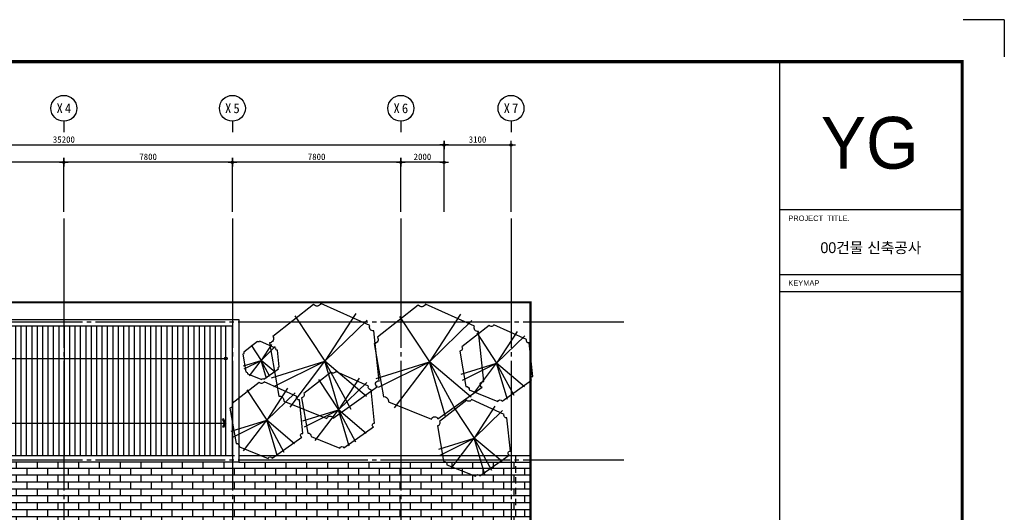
# Model space of a CAD drawing. Header units: millimetres. Extents: x 3753571 to 3837671, y -5256172 to -5196772.
# Tile 10 of 10: x 3792088 to 3837671, y -5219594 to -5196772. Entities that reach past the tile are written whole.
import ezdxf
from ezdxf.enums import TextEntityAlignment as Align

# ---------------------------------------------------------------- set-up
doc = ezdxf.new("R2010")
doc.units = ezdxf.units.MM
doc.header["$MEASUREMENT"] = 0
for name, pattern in [('ACAD_ISO05W100', [34, 24, -3, 0.5, -3, 0.5, -3]), ('CEN', [66, 60, -2, 2, -2]), ('HID', [5, 3, -2])]:
    doc.linetypes.add(name, pattern=pattern)
doc.layers.get('0').update_dxf_attribs({"linetype": 'CONTINUOUS'})
doc.layers.get('DEFPOINTS').update_dxf_attribs({"linetype": 'CONTINUOUS'})
for name, color, linetype in [('3', 3, 'CONTINUOUS'), ('A_GE_FORM', 7, 'CONTINUOUS'), ('A_GE_TEXT', 3, 'CONTINUOUS'), ('CEN', 13, 'CEN'), ('DI', 1, 'CONTINUOUS'), ('DIM', 7, 'CONTINUOUS'), ('EL2', 3, 'CONTINUOUS'), ('EL3', 7, 'CONTINUOUS'), ('HA1', 8, 'CONTINUOUS'), ('HI', 4, 'HID'), ('PR', 3, 'ACAD_ISO05W100'), ('SY', 1, 'CONTINUOUS')]:
    doc.layers.add(name, color=color, linetype=linetype)
doc.styles.add('GHS', font='txt')
doc.styles.add('HY울릉도 L', font='txt')
doc.styles.add('SDP-S', font='txt')
doc.styles.add('굴림', font='txt')
doc.styles.add('돋움', font='txt')
doc.styles.add('돋움체', font='txt')
doc.styles.add('울릉도L', font='HYWULM.TTF')
doc.dimstyles.new('SMDI-3', dxfattribs={"dimtxt": 3, "dimasz": 1, "dimexe": 2, "dimexo": 3, "dimgap": 1, "dimtad": 1, "dimdsep": 46, "dimtxsty": 'HY울릉도 L', "dimblk": 'Z_DOT', "dimcen": 2.5, "dimdle": 1.5, "dimclrd": 1, "dimclre": 1, "dimclrt": 2, "dimadec": 0, "dimazin": 0, "dimtfac": 1, "dimtix": 1, "dimtmove": 2, "dimatfit": 3, "dimldrblk": 'Z_DOT', "dimfxl": 0, "dimtvp": 1, "dimtolj": 1, "dimtzin": 0, "dimarcsym": 0})

# ---------------------------------------------------------------- blocks, each defined once
blk = doc.blocks.new('ARROW1')
for p, q in [((0, 0), (0.29, 0.5)), ((0, 0), (0.29, -0.5)), ((0.16, 0), (0.41, 0.43)), ((0.16, 0), (0.41, -0.43)), ((0.29, 0.5), (0.41, 0.43)), ((0.29, -0.5), (0.41, -0.43))]:
    blk.add_line(p, q)
blk = doc.blocks.new('청단풍_2')
at = {"color": 244}
for p in [(-0.2569, 0.39), (0.2642, 0.4102), (0.3628, 0.3538), (-0.4569, -0.1413), (-0.4372, -0.2178), (-0.2992, -0.3949), (0.1374, -0.4673), (0.2247, -0.415), (0.3571, -0.3023)]:
    blk.add_line(p, (0, 0), dxfattribs=at)
blk.add_lwpolyline([(0.4191, 0.2612, -0.619265), (0.3853, 0.3055), (-0.0344, 0.4947, -0.546637), (-0.0964, 0.4866), (-0.4457, 0.2129, -0.535549), (-0.4738, 0.1566), (-0.395, -0.2983, -0.500177), (-0.3527, -0.3426), (0.0163, -0.4915, -0.719746), (0.0698, -0.4875), (0.4501, -0.2178, -0.913641), (0.4642, -0.1695)], format="xyb", close=True)
blk = doc.blocks.new('sheet _서영')
at = {"layer": 'A_GE_FORM'}
for q in [(-361867.99, -1058464.44), (-361848.99, -1058481.68)]:
    blk.add_line((-361848.99, -1058464.44), q, dxfattribs=at)
at = {"layer": 'A_GE_FORM', "color": 161}
for p, q in [((-361952.99, -1058552.43), (-361868.99, -1058552.43)), ((-361952.99, -1058582.43), (-361868.99, -1058582.43)), ((-361952.99, -1058590.43), (-361868.99, -1058590.43))]:
    blk.add_line(p, q, dxfattribs=at)
at = {"layer": 'A_GE_FORM', "const_width": 1.5}
blk.add_lwpolyline([(-361868.49, -1059038.93), (-362670.49, -1059038.93), (-362670.49, -1058483.93), (-361868.49, -1058483.93)], close=True, dxfattribs=at)
at = {"layer": 'A_GE_FORM', "const_width": 0.6}
blk.add_lwpolyline([(-361952.99, -1059038.93), (-361952.99, -1058483.93)], dxfattribs=at)
at = {"layer": 'A_GE_TEXT', "style": '울릉도L'}
blk.add_text('YG', height=24, dxfattribs=at).set_placement((-361933.93, -1058533.47))
at = {"layer": 'A_GE_TEXT', "style": '돋움'}
for s, p in [('PROJECT  TITLE.', (-361948.99, -1058556.43)), ('KEYMAP', (-361948.99, -1058586.43))]:
    blk.add_text(s, height=2.5, dxfattribs=at).set_placement(p, align=Align.MIDDLE_LEFT)
at = {"layer": 'A_GE_TEXT', "style": '굴림'}
blk.add_text('00건물 신축공사', height=5, dxfattribs=at).set_placement((-361910.74, -1058570.06), align=Align.MIDDLE_CENTER)
blk = doc.blocks.new('Z_DOT')
at = {"layer": 'DIM', "color": 1, "ltscale": 3}
for p, q in [((-2, 0), (2, 0)), ((0, -2), (0, 2))]:
    blk.add_line(p, q, dxfattribs=at)
for radius in [0.5, 0.25]:
    blk.add_circle((0, 0), radius, dxfattribs=at)
blk = doc.blocks.new('*D19')
at = {"layer": 'DEFPOINTS', "color": 0, "ltscale": 3, "transparency": 16777216}
for p in [(3811734, -5202577), (3776534, -5205977), (3811734, -5205977)]:
    blk.add_point(p, dxfattribs=at)
at = {"layer": 'DIM', "color": 1, "lineweight": -2, "ltscale": 3, "transparency": 16777216}
for p, q in [((3776534, -5205677), (3776534, -5202377)), ((3811734, -5205677), (3811734, -5202377)), ((3776634, -5202577), (3811634, -5202577))]:
    blk.add_line(p, q, dxfattribs=at)
at = {"layer": 'DIM', "color": 1, "lineweight": -2, "ltscale": 3, "transparency": 16777216, "xscale": 100, "yscale": 100, "zscale": 100, "rotation": 180}
blk.add_blockref('Z_DOT', (3776534, -5202577), dxfattribs=at)
at = {"layer": 'DIM', "color": 1, "lineweight": -2, "ltscale": 3, "transparency": 16777216, "xscale": 100, "yscale": 100, "zscale": 100}
blk.add_blockref('Z_DOT', (3811734, -5202577), dxfattribs=at)
at = {"layer": 'DIM', "color": 2, "ltscale": 3, "transparency": 16777216, "insert": (3794134, -5202327), "char_height": 300, "attachment_point": 5, "style": 'SDP-S'}
blk.add_mtext('\\A1;35200', dxfattribs=at)
blk = doc.blocks.new('*D20')
at = {"layer": 'DEFPOINTS', "color": 0, "ltscale": 3, "transparency": 16777216}
for p in [(3809734, -5203377), (3809734, -5205977), (3811734, -5205977)]:
    blk.add_point(p, dxfattribs=at)
at = {"layer": 'DIM', "color": 1, "lineweight": -2, "ltscale": 3, "transparency": 16777216}
for p, q in [((3809734, -5205677), (3809734, -5203177)), ((3811734, -5205677), (3811734, -5203177)), ((3811634, -5203377), (3809834, -5203377))]:
    blk.add_line(p, q, dxfattribs=at)
at = {"layer": 'DIM', "color": 1, "lineweight": -2, "ltscale": 3, "transparency": 16777216, "xscale": 100, "yscale": 100, "zscale": 100, "rotation": 180}
blk.add_blockref('Z_DOT', (3809734, -5203377), dxfattribs=at)
at = {"layer": 'DIM', "color": 1, "lineweight": -2, "ltscale": 3, "transparency": 16777216, "xscale": 100, "yscale": 100, "zscale": 100}
blk.add_blockref('Z_DOT', (3811734, -5203377), dxfattribs=at)
at = {"layer": 'DIM', "color": 2, "ltscale": 3, "transparency": 16777216, "insert": (3810734, -5203127), "char_height": 300, "attachment_point": 5, "style": 'SDP-S'}
blk.add_mtext('\\A1;2000', dxfattribs=at)
blk = doc.blocks.new('CCS111')
blk.add_line((0, 8), (0, 3))
blk.add_circle((0, 14), 6)
at = {"color": 3, "style": 'GHS'}
for tag, p in [('X', (-2.45, 14.02)), ('1', (1.44, 14.02))]:
    blk.add_attdef(tag, text='', height=4.5, dxfattribs=at).set_placement(p, align=Align.MIDDLE_CENTER)
blk = doc.blocks.new('*D21')
at = {"layer": 'DEFPOINTS', "color": 0, "ltscale": 3, "transparency": 16777216}
for p in [(3801934, -5203377), (3801934, -5205977), (3809734, -5205977)]:
    blk.add_point(p, dxfattribs=at)
at = {"layer": 'DIM', "color": 1, "lineweight": -2, "ltscale": 3, "transparency": 16777216}
for p, q in [((3801934, -5205677), (3801934, -5203177)), ((3809734, -5205677), (3809734, -5203177)), ((3809634, -5203377), (3802034, -5203377))]:
    blk.add_line(p, q, dxfattribs=at)
at = {"layer": 'DIM', "color": 1, "lineweight": -2, "ltscale": 3, "transparency": 16777216, "xscale": 100, "yscale": 100, "zscale": 100, "rotation": 180}
blk.add_blockref('Z_DOT', (3801934, -5203377), dxfattribs=at)
at = {"layer": 'DIM', "color": 1, "lineweight": -2, "ltscale": 3, "transparency": 16777216, "xscale": 100, "yscale": 100, "zscale": 100}
blk.add_blockref('Z_DOT', (3809734, -5203377), dxfattribs=at)
at = {"layer": 'DIM', "color": 2, "ltscale": 3, "transparency": 16777216, "insert": (3805834, -5203127), "char_height": 300, "attachment_point": 5, "style": 'SDP-S'}
blk.add_mtext('\\A1;7800', dxfattribs=at)
blk = doc.blocks.new('*D22')
at = {"layer": 'DEFPOINTS', "color": 0, "ltscale": 3, "transparency": 16777216}
for p in [(3794134, -5203377), (3794134, -5205977), (3801934, -5205977)]:
    blk.add_point(p, dxfattribs=at)
at = {"layer": 'DIM', "color": 1, "lineweight": -2, "ltscale": 3, "transparency": 16777216}
for p, q in [((3794134, -5205677), (3794134, -5203177)), ((3801934, -5205677), (3801934, -5203177)), ((3801834, -5203377), (3794234, -5203377))]:
    blk.add_line(p, q, dxfattribs=at)
at = {"layer": 'DIM', "color": 1, "lineweight": -2, "ltscale": 3, "transparency": 16777216, "xscale": 100, "yscale": 100, "zscale": 100, "rotation": 180}
blk.add_blockref('Z_DOT', (3794134, -5203377), dxfattribs=at)
at = {"layer": 'DIM', "color": 1, "lineweight": -2, "ltscale": 3, "transparency": 16777216, "xscale": 100, "yscale": 100, "zscale": 100}
blk.add_blockref('Z_DOT', (3801934, -5203377), dxfattribs=at)
at = {"layer": 'DIM', "color": 2, "ltscale": 3, "transparency": 16777216, "insert": (3798034, -5203127), "char_height": 300, "attachment_point": 5, "style": 'SDP-S'}
blk.add_mtext('\\A1;7800', dxfattribs=at)
blk = doc.blocks.new('*D23')
at = {"layer": 'DEFPOINTS', "color": 0, "ltscale": 3, "transparency": 16777216}
for p in [(3786334, -5203377), (3786334, -5205977), (3794134, -5205977)]:
    blk.add_point(p, dxfattribs=at)
at = {"layer": 'DIM', "color": 1, "lineweight": -2, "ltscale": 3, "transparency": 16777216}
for p, q in [((3786334, -5205677), (3786334, -5203177)), ((3794134, -5205677), (3794134, -5203177)), ((3794034, -5203377), (3786434, -5203377))]:
    blk.add_line(p, q, dxfattribs=at)
at = {"layer": 'DIM', "color": 1, "lineweight": -2, "ltscale": 3, "transparency": 16777216, "xscale": 100, "yscale": 100, "zscale": 100, "rotation": 180}
blk.add_blockref('Z_DOT', (3786334, -5203377), dxfattribs=at)
at = {"layer": 'DIM', "color": 1, "lineweight": -2, "ltscale": 3, "transparency": 16777216, "xscale": 100, "yscale": 100, "zscale": 100}
blk.add_blockref('Z_DOT', (3794134, -5203377), dxfattribs=at)
at = {"layer": 'DIM', "color": 2, "ltscale": 3, "transparency": 16777216, "insert": (3790234, -5203127), "char_height": 300, "attachment_point": 5, "style": 'SDP-S'}
blk.add_mtext('\\A1;7800', dxfattribs=at)
blk = doc.blocks.new('*D41')
at = {"layer": 'DEFPOINTS', "color": 0, "ltscale": 3, "transparency": 16777216}
for p in [(3814834, -5202577), (3811734, -5205977), (3814834, -5205977)]:
    blk.add_point(p, dxfattribs=at)
at = {"layer": 'DIM', "color": 1, "lineweight": -2, "ltscale": 3, "transparency": 16777216}
for p, q in [((3811734, -5205677), (3811734, -5202377)), ((3814834, -5205677), (3814834, -5202377)), ((3811834, -5202577), (3814734, -5202577))]:
    blk.add_line(p, q, dxfattribs=at)
at = {"layer": 'DIM', "color": 1, "lineweight": -2, "ltscale": 3, "transparency": 16777216, "xscale": 100, "yscale": 100, "zscale": 100, "rotation": 180}
blk.add_blockref('Z_DOT', (3811734, -5202577), dxfattribs=at)
at = {"layer": 'DIM', "color": 1, "lineweight": -2, "ltscale": 3, "transparency": 16777216, "xscale": 100, "yscale": 100, "zscale": 100}
blk.add_blockref('Z_DOT', (3814834, -5202577), dxfattribs=at)
at = {"layer": 'DIM', "color": 2, "ltscale": 3, "transparency": 16777216, "insert": (3813284, -5202327), "char_height": 300, "attachment_point": 5, "style": 'SDP-S'}
blk.add_mtext('\\A1;3100', dxfattribs=at)

msp = doc.modelspace()

# ---------------------------------------------------------------- hatches: boundary and pattern name
at = {"layer": 'HA1'}
h = msp.add_hatch(dxfattribs=at)
h.set_pattern_fill('ANSI31', color=256, scale=2000, angle=45)
h.set_pattern_definition([(90, (3154408.88, -4302406.64), (-250, 0), [])])
h.paths.add_polyline_path([(3778534.29, -5210962.953), (3778334.29, -5210962.953), (3778334.29, -5216962.953), (3778534.29, -5216962.953)])
h.paths.add_polyline_path([(3786334.29, -5210962.953), (3778534.29, -5210962.953), (3778534.29, -5216962.953), (3786334.29, -5216962.953)])
h.paths.add_polyline_path([(3794134.29, -5210962.953), (3786334.29, -5210962.953), (3786334.29, -5216962.953), (3794134.29, -5216962.953)])
h.paths.add_polyline_path([(3801634.29, -5210962.953), (3794134.29, -5210962.953), (3794134.29, -5216962.953), (3801634.29, -5216962.953)])
at = {"layer": 'HA1', "ltscale": 1000}
h = msp.add_hatch(dxfattribs=at)
h.set_pattern_fill('AR-BRSTD', color=256, scale=120)
h.set_pattern_definition([(0, (2862666.85, -4093561.58), (0, 320.04), []), (90, (2862666.85, -4093561.6), (-480, 320.04), [320.04, -320.04])])
h.paths.add_polyline_path([(3778334.29, -5217262.953), (3772534.29, -5217262.953), (3772534.29, -5221037.953), (3776259.29, -5221037.953), (3776259.29, -5242387.953), (3772534.29, -5242387.953), (3772534.29, -5247162.953), (3815734.29, -5247162.953), (3815734.29, -5217262.953), (3802234.29, -5217262.953)])
h.paths.add_polyline_path([(3810809.29, -5221037.953), (3810809.29, -5242387.953), (3792209.289, -5242387.953), (3792209.289, -5243887.952), (3789234.29, -5243887.953), (3789234.29, -5242387.953), (3777459.29, -5242387.953), (3777459.29, -5221037.953)], flags=16)
h.paths.add_polyline_path([(3786634.29, -5221662.953), (3786634.29, -5222562.953), (3786034.29, -5222562.953), (3786034.29, -5221662.953)], flags=0)
h.paths.add_polyline_path([(3793834.29, -5221662.953), (3794434.29, -5221662.953), (3794434.29, -5222562.953), (3793934.29, -5222562.953), (3793934.29, -5226662.953), (3794434.29, -5226662.953), (3794434.29, -5226762.953), (3793834.29, -5226762.953), (3793834.29, -5222562.953)], flags=0)
h.paths.add_polyline_path([(3778834.29, -5221662.953), (3778834.29, -5222562.953), (3778234.29, -5222562.953), (3778234.29, -5221662.953)], flags=0)
h.paths.add_polyline_path([(3785084.29, -5228562.953), (3789334.29, -5228562.953), (3789334.29, -5229562.953), (3789234.29, -5229562.953), (3789134.29, -5229562.953), (3789134.29, -5230862.953), (3789234.29, -5230862.953), (3789334.29, -5230862.953), (3789334.29, -5232562.953), (3789234.29, -5232562.953), (3789134.29, -5232562.953), (3789134.29, -5233862.953), (3789234.29, -5233862.953), (3789334.29, -5233862.953), (3789334.29, -5234862.953), (3785084.29, -5234862.953)], flags=0)
h.paths.add_polyline_path([(3789304.29, -5228592.953), (3789304.29, -5229532.953), (3789234.29, -5229532.953), (3789234.29, -5228662.953), (3786534.29, -5228662.953), (3786534.29, -5234762.953), (3789234.29, -5234762.953), (3789234.29, -5233892.953), (3789304.29, -5233892.953), (3789304.29, -5234832.953), (3784864.29, -5234832.953), (3784864.29, -5231942.953), (3784934.29, -5231942.953), (3784934.29, -5234762.953), (3786534.29, -5234762.953), (3786534.29, -5228662.953), (3784934.29, -5228662.953), (3784934.29, -5231132.953), (3784864.29, -5231132.953), (3784864.29, -5228592.953)], flags=0)
h.paths.add_polyline_path([(3782889.29, -5228562.953), (3782934.29, -5228562.953), (3783084.29, -5228562.953), (3783084.29, -5229982.953), (3782984.29, -5229982.953), (3782889.29, -5229982.953), (3782889.29, -5231082.953), (3782984.29, -5231082.953), (3783084.29, -5231082.953), (3783084.29, -5232342.953), (3782984.29, -5232342.953), (3782889.29, -5232342.953), (3782889.29, -5233442.953), (3782993.332, -5233442.953), (3783093.332, -5233442.953), (3783084.29, -5234862.953), (3782889.29, -5234862.953), (3782889.29, -5234762.953), (3778834.29, -5234762.953), (3778134.29, -5234762.953), (3778134.29, -5234262.953), (3778834.29, -5234262.953), (3778834.29, -5234572.953), (3782794.29, -5234572.953), (3782803.332, -5233472.953), (3782889.29, -5233472.953), (3782889.29, -5232342.953), (3782764.29, -5232342.953), (3782764.29, -5231837.953), (3781624.29, -5231837.953), (3781624.29, -5233442.953), (3781474.29, -5233442.953), (3780874.29, -5233442.953), (3780874.29, -5231837.953), (3779409.29, -5231837.953), (3779409.29, -5233037.953), (3779379.29, -5233037.953), (3779259.29, -5233037.953), (3779259.29, -5233007.953, 0.052994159), (3779245.885, -5232881.833), (3778667.054, -5233036.931), (3778659.29, -5233007.953), (3778659.29, -5233037.953), (3778509.29, -5233037.953), (3778359.29, -5233037.953), (3778359.29, -5233007.953, 0.052994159), (3778345.885, -5232881.833), (3777767.054, -5233036.931), (3777759.29, -5233007.953), (3778338.845, -5232852.661), (3778346.61, -5232881.639), (3778345.885, -5232881.833, -0.052994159), (3778359.29, -5233007.953), (3778479.29, -5233007.953), (3778479.29, -5231837.953), (3781474.29, -5231837.953), (3781474.29, -5233442.953), (3781624.29, -5233442.953), (3781624.29, -5231837.953), (3782764.29, -5231837.953), (3782764.29, -5232342.953), (3782889.29, -5232342.953), (3782889.29, -5231082.953), (3782764.29, -5231082.953), (3782764.29, -5231587.953), (3781624.29, -5231587.953), (3781624.29, -5229982.953), (3781474.29, -5229982.953), (3781474.29, -5231587.953), (3778479.29, -5231587.953), (3778479.29, -5231467.953), (3778479.29, -5230417.953), (3778359.29, -5230417.953, -0.052994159), (3778345.885, -5230544.072), (3778346.61, -5230544.266), (3778338.845, -5230573.244), (3777759.29, -5230417.953), (3777609.29, -5230417.953), (3777609.29, -5230387.953), (3777759.29, -5230387.953), (3777759.29, -5230417.953), (3777767.054, -5230388.975), (3778345.885, -5230544.072, 0.052994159), (3778359.29, -5230417.953), (3778359.29, -5230387.953), (3778509.29, -5230387.953), (3778659.29, -5230387.953), (3778659.29, -5230417.953), (3778667.054, -5230388.975), (3779245.885, -5230544.072, 0.052994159), (3779259.29, -5230417.953), (3779259.29, -5230387.953), (3779409.29, -5230387.953), (3779409.29, -5230417.953), (3779409.29, -5231587.953), (3780874.29, -5231587.953), (3780874.29, -5229982.953), (3781474.29, -5229982.953), (3781624.29, -5229982.953), (3781624.29, -5231587.953), (3782764.29, -5231587.953), (3782764.29, -5231082.953), (3782889.29, -5231082.953), (3782889.29, -5229952.953), (3782794.29, -5229952.953), (3782794.29, -5228852.953), (3778834.29, -5228852.953), (3778834.29, -5229162.953), (3778134.29, -5229162.953), (3778134.29, -5228662.953), (3778834.29, -5228662.953), (3782889.29, -5228662.953)], flags=0)
h.paths.add_polyline_path([(3792384.29, -5228562.953), (3795384.29, -5228562.953), (3795384.29, -5231162.953), (3798884.29, -5231162.953), (3798884.29, -5231062.953), (3799334.542, -5231062.953), (3799334.542, -5231162.953), (3795384.29, -5231162.953), (3795384.29, -5234862.953), (3792384.29, -5234862.953)], flags=0)
h.paths.add_polyline_path([(3795854.29, -5228592.953), (3795854.29, -5228662.953), (3792584.29, -5228662.953), (3792584.29, -5234762.953), (3795954.29, -5234762.953), (3795954.29, -5234832.953), (3792414.29, -5234832.953), (3792414.29, -5228592.953)], flags=0)
h.paths.add_polyline_path([(3782984.29, -5231112.953), (3783054.29, -5231112.953), (3783054.29, -5232312.953), (3782984.29, -5232312.953)], flags=0)
h.paths.add_polyline_path([(3789234.29, -5230892.953), (3789304.29, -5230892.953), (3789304.29, -5232532.953), (3789234.29, -5232532.953)], flags=0)
h.paths.add_polyline_path([(3779379.29, -5231467.953), (3779379.29, -5231587.953), (3778509.29, -5231587.953), (3778509.29, -5231467.953)], flags=0)
h.paths.add_polyline_path([(3796914.29, -5228592.953), (3799554.29, -5228592.953), (3799554.29, -5228662.953), (3796914.29, -5228662.953)], flags=0)
h.paths.add_polyline_path([(3801634.29, -5221662.953), (3802234.29, -5221662.953), (3802234.29, -5222562.953), (3801634.29, -5222562.953)], flags=0)
h.paths.add_polyline_path([(3800614.29, -5228592.953), (3802154.29, -5228592.953), (3802154.29, -5228662.953), (3801584.29, -5228662.953), (3801584.29, -5234762.953), (3803184.29, -5234762.953), (3803184.29, -5228662.953), (3802964.29, -5228662.953), (3802964.29, -5228592.953), (3803404.29, -5228592.953), (3803404.29, -5234832.953), (3796764.29, -5234832.953), (3796764.29, -5234762.953), (3801584.29, -5234762.953), (3801584.29, -5228662.953), (3800614.29, -5228662.953)], flags=0)
h.paths.add_polyline_path([(3793834.29, -5236662.953), (3794434.29, -5236662.953), (3794434.29, -5236762.953), (3793934.29, -5236762.953), (3793934.29, -5240862.953), (3794434.29, -5240862.953), (3794434.29, -5241762.953), (3793834.29, -5241762.953), (3793834.29, -5240862.953)], flags=0)
h.paths.add_polyline_path([(3786634.29, -5240862.953), (3786634.29, -5241762.953), (3786034.29, -5241762.953), (3786034.29, -5240862.953)], flags=0)
h.paths.add_polyline_path([(3778834.29, -5240862.953), (3778834.29, -5241762.953), (3778234.29, -5241762.953), (3778234.29, -5240862.953)], flags=0)
h.paths.add_polyline_path([(3809434.29, -5221662.953), (3810034.29, -5221662.953), (3810034.29, -5222562.953), (3809434.29, -5222562.953)], flags=0)
h.paths.add_polyline_path([(3809434.29, -5228662.953), (3810134.29, -5228662.953), (3810134.29, -5229162.953), (3809434.29, -5229162.953)], flags=0)
h.paths.add_polyline_path([(3801634.29, -5240862.953), (3802234.29, -5240862.953), (3802234.29, -5241762.953), (3801634.29, -5241762.953)], flags=0)
h.paths.add_polyline_path([(3809434.29, -5234262.953), (3810134.29, -5234262.953), (3810134.29, -5234762.953), (3809434.29, -5234762.953)], flags=0)
h.paths.add_polyline_path([(3809434.29, -5240862.953), (3810034.29, -5240862.953), (3810034.29, -5241762.953), (3809434.29, -5241762.953)], flags=0)

# ---------------------------------------------------------------- linework, layer by layer
at = {"layer": 'CEN', "ltscale": 100}
for p, q in [((3794134.29, -5205977.477), (3794134.29, -5250325.917)), ((3801934.29, -5205977.477), (3801934.29, -5221662.953)), ((3809734.29, -5205977.477), (3809734.29, -5250325.917)), ((3814834.29, -5205977.477), (3814834.29, -5250325.917)), ((3769198.874, -5210762.953), (3820057.54, -5210762.953)), ((3769198.874, -5217162.953), (3820057.54, -5217162.953))]:
    msp.add_line(p, q, dxfattribs=at)
at = {"layer": 'EL2'}
msp.add_lwpolyline([(3801934.29, -5216962.953), (3801934.29, -5210962.953), (3778334.29, -5210962.953), (3778334.29, -5210662.953), (3802234.29, -5210662.953), (3802234.29, -5217262.953), (3778334.29, -5217262.953), (3778334.29, -5216962.953), (3801934.29, -5216962.953)], dxfattribs=at)
at = {"layer": 'EL3'}
msp.add_line((3801634.29, -5216962.953), (3801634.29, -5210962.953), dxfattribs=at)
at = {"layer": 'HA1', "ltscale": 1000}
for p, q in [((3802234.29, -5216962.953), (3815734.29, -5216962.953)), ((3802234.29, -5217262.953), (3815734.29, -5217262.953))]:
    msp.add_line(p, q, dxfattribs=at)
at = {"layer": 'HI', "ltscale": 100}
msp.add_lwpolyline([(3802234.29, -5216962.953), (3815034.29, -5216962.953), (3815034.29, -5246462.953), (3773234.29, -5246462.953), (3773234.29, -5216962.953), (3802234.29, -5216962.953)], dxfattribs=at)
at = {"layer": 'PR', "ltscale": 100, "const_width": 100}
msp.add_lwpolyline([(3772534.29, -5209862.953), (3815734.29, -5209862.953), (3815734.29, -5247162.953), (3772534.29, -5247162.953)], close=True, dxfattribs=at)
at = {"layer": 'SY'}
for p, q in [((3778399.922, -5212462.953), (3801634.29, -5212462.953)), ((3778399.922, -5215462.953), (3801634.29, -5215462.953))]:
    msp.add_line(p, q, dxfattribs=at)
msp.add_circle((3801634.289, -5212462.953), 62.5, dxfattribs=at)

# ---------------------------------------------------------------- block references
for p, xscale, yscale, zscale in [((3806217.664, -5212595.226), 5400, 5400, 5400), ((3811062.407, -5212625.397), 5400, 5400, 5400), ((3814168.999, -5212689.882), 3600, 3600, 3600), ((3803265.393, -5212555.625), 1800, 1800, 1800), ((3806847.611, -5214852.231), 3600, 3600, 3600), ((3803527.79, -5215326.17), 3600, 3600, 3600), ((3813131.556, -5216155.565), 3600, 3600, 3600)]:
    msp.add_blockref('청단풍_2', p, dxfattribs=dict(xscale=xscale, yscale=yscale, zscale=zscale))
at = {"layer": '3', "xscale": 100, "yscale": 100, "zscale": 100}
msp.add_blockref('sheet _서영', (40022570.4, 100649671.693), dxfattribs=at)
at = {"layer": 'DI'}
ref = msp.add_blockref('CCS111', (3794134.29, -5202277.477), dxfattribs=dict(at, xscale=100, yscale=100, zscale=100))
ref.add_attrib('1', '4', dxfattribs={"layer": '0', "color": 3, "height": 450, "style": '돋움체'}).set_placement((3794328.039, -5200876.682), align=Align.MIDDLE_CENTER)
ref.add_attrib('X', 'X', dxfattribs={"layer": '0', "color": 3, "height": 450, "style": '돋움체'}).set_placement((3793939.085, -5200875.686), align=Align.MIDDLE_CENTER)
ref = msp.add_blockref('CCS111', (3801934.29, -5202277.477), dxfattribs=dict(at, xscale=100, yscale=100, zscale=100))
ref.add_attrib('1', '5', dxfattribs={"layer": '0', "color": 3, "height": 450, "style": '돋움체'}).set_placement((3802128.039, -5200876.682), align=Align.MIDDLE_CENTER)
ref.add_attrib('X', 'X', dxfattribs={"layer": '0', "color": 3, "height": 450, "style": '돋움체'}).set_placement((3801739.085, -5200875.686), align=Align.MIDDLE_CENTER)
ref = msp.add_blockref('CCS111', (3809734.29, -5202277.477), dxfattribs=dict(at, xscale=100, yscale=100, zscale=100))
ref.add_attrib('1', '6', dxfattribs={"layer": '0', "color": 3, "height": 450, "style": '돋움체'}).set_placement((3809928.039, -5200876.682), align=Align.MIDDLE_CENTER)
ref.add_attrib('X', 'X', dxfattribs={"layer": '0', "color": 3, "height": 450, "style": '돋움체'}).set_placement((3809539.085, -5200875.686), align=Align.MIDDLE_CENTER)
ref = msp.add_blockref('CCS111', (3814834.29, -5202277.477), dxfattribs=dict(at, xscale=100, yscale=100, zscale=100))
ref.add_attrib('1', '7', dxfattribs={"layer": '0', "color": 3, "height": 450, "style": '돋움체'}).set_placement((3815028.039, -5200876.682), align=Align.MIDDLE_CENTER)
ref.add_attrib('X', 'X', dxfattribs={"layer": '0', "color": 3, "height": 450, "style": '돋움체'}).set_placement((3814639.085, -5200875.686), align=Align.MIDDLE_CENTER)
at = {"layer": 'SY', "xscale": 398.7538940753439, "yscale": 398.7538941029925, "zscale": 398.7538940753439, "rotation": 180}
msp.add_blockref('ARROW1', (3801634.29, -5215462.953), dxfattribs=at)

# ---------------------------------------------------------------- dimensions: what is measured, and where the dimension line sits
at = {"layer": 'DIM', "ltscale": 3}
for base, p1, p2, picture, middle in [((3811734.29, -5202577.477), (3776534.29, -5205977.477), (3811734.29, -5205977.477), '*D19', (3794134.29, -5202327.274)), ((3786334.29, -5203377.477), (3794134.29, -5205977.477), (3786334.29, -5205977.477), '*D23', (3790234.29, -5203127.274)), ((3794134.29, -5203377.477), (3801934.29, -5205977.477), (3794134.29, -5205977.477), '*D22', (3798034.29, -5203127.274)), ((3801934.29, -5203377.477), (3809734.29, -5205977.477), (3801934.29, -5205977.477), '*D21', (3805834.29, -5203127.274)), ((3809734.29, -5203377.477), (3811734.29, -5205977.477), (3809734.29, -5205977.477), '*D20', (3810734.29, -5203127.274))]:
    dim = msp.add_linear_dim(base=base, p1=p1, p2=p2, dimstyle='SMDI-3', override={"dimscale": 100, "dimtxsty": 'SDP-S'}, dxfattribs=at)
    dim.commit()
    dim.dimension.update_dxf_attribs({"geometry": picture, "text_midpoint": middle})
dim = msp.add_linear_dim(base=(3814834.29, -5202577.477), p1=(3811734.29, -5205977.477), p2=(3814834.29, -5205977.477), angle=180, dimstyle='SMDI-3', override={"dimscale": 100, "dimtxsty": 'SDP-S'}, dxfattribs=at)
dim.commit()
dim.dimension.update_dxf_attribs({"geometry": '*D41', "text_midpoint": (3813284.29, -5202327.274)})

doc.saveas('drawing.dxf')
